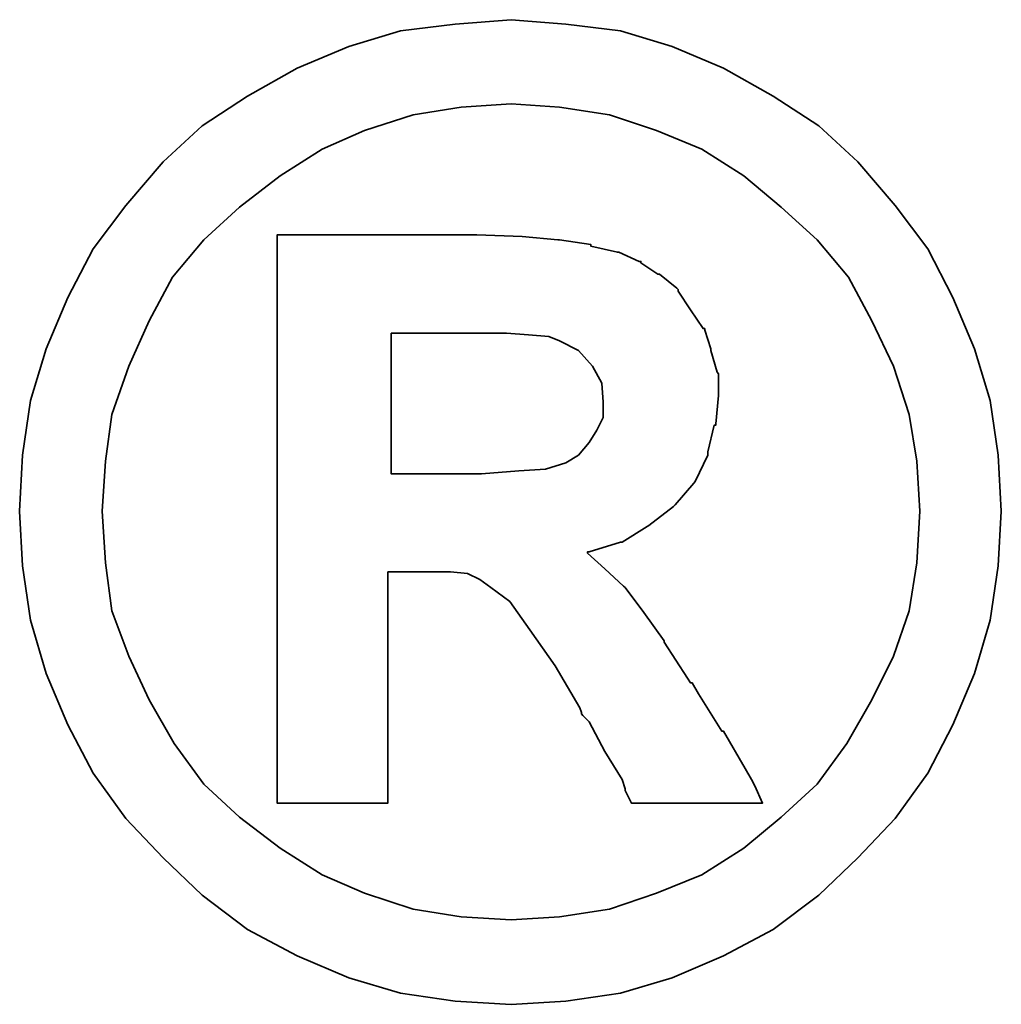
# Model space of a CAD drawing. Extents: x -262 to 1060, y 79 to 210.
# Tile 46 of 48: x 1042.43 to 1043.73, y 144.83 to 146.13. Entities that reach past the tile are written whole.
import ezdxf

# ---------------------------------------------------------------- set-up
doc = ezdxf.new("R2010")
doc.units = 0
doc.header["$MEASUREMENT"] = 0
doc.layers.add('DIM', color=4, linetype='CONTINUOUS')
doc.layers.add('layer 1', color=7, linetype='CONTINUOUS')

# ---------------------------------------------------------------- blocks, each defined once
blk = doc.blocks.new('TBI MOTION logo(完整正式版)')
at = {"layer": 'layer 1', "color": 22, "lineweight": 35}
for points, knots in [([(81.20634, 4.98624), (81.20634, 4.98624), (81.18649, 5.32862), (81.18649, 5.32862), (81.18649, 5.32862), (81.18649, 5.32862), (81.13886, 5.66206), (81.13886, 5.66206), (81.13886, 5.66206), (81.13886, 5.66206), (81.04359, 5.97764), (81.04359, 5.97764), (81.04359, 5.97764), (81.04359, 5.97764), (80.91061, 6.29124), (80.91061, 6.29124), (80.91061, 6.29124), (80.91061, 6.29124), (80.75778, 6.58697), (80.75778, 6.58697), (80.75778, 6.58697), (80.75778, 6.58697), (80.5593, 6.85294), (80.5593, 6.85294), (80.5593, 6.85294), (80.5593, 6.85294), (80.33105, 7.1189), (80.33105, 7.1189), (80.33105, 7.1189), (80.33105, 7.1189), (80.09287, 7.33921), (80.09287, 7.33921), (80.09287, 7.33921), (80.09287, 7.33921), (79.815, 7.51982), (79.815, 7.51982), (79.815, 7.51982), (79.815, 7.51982), (79.51133, 7.69051), (79.51133, 7.69051), (79.51133, 7.69051), (79.51133, 7.69051), (79.19773, 7.8235), (79.19773, 7.8235), (79.19773, 7.8235), (79.19773, 7.8235), (78.88215, 7.91877), (78.88215, 7.91877), (78.88215, 7.91877), (78.88215, 7.91877), (78.54871, 7.95846), (78.54871, 7.95846), (78.54871, 7.95846), (78.54871, 7.95846), (78.21526, 7.98625), (78.21526, 7.98625), (78.21526, 7.98625), (78.21526, 7.98625), (77.87388, 7.95846), (77.87388, 7.95846), (77.87388, 7.95846), (77.87388, 7.95846), (77.54044, 7.91877), (77.54044, 7.91877), (77.54044, 7.91877), (77.54044, 7.91877), (77.22485, 7.8235), (77.22485, 7.8235), (77.22485, 7.8235), (77.22485, 7.8235), (76.91027, 7.69051), (76.91027, 7.69051), (76.91027, 7.69051), (76.91027, 7.69051), (76.6056, 7.51982), (76.6056, 7.51982), (76.6056, 7.51982), (76.6056, 7.51982), (76.32972, 7.33921), (76.32972, 7.33921), (76.32972, 7.33921), (76.32972, 7.33921), (76.09154, 7.1189), (76.09154, 7.1189), (76.09154, 7.1189), (76.09154, 7.1189), (75.86329, 6.85294), (75.86329, 6.85294), (75.86329, 6.85294), (75.86329, 6.85294), (75.66382, 6.58697), (75.66382, 6.58697), (75.66382, 6.58697), (75.66382, 6.58697), (75.51099, 6.29124), (75.51099, 6.29124), (75.51099, 6.29124), (75.51099, 6.29124), (75.37702, 5.97764), (75.37702, 5.97764), (75.37702, 5.97764), (75.37702, 5.97764), (75.28175, 5.66206), (75.28175, 5.66206), (75.28175, 5.66206), (75.28175, 5.66206), (75.23411, 5.32862), (75.23411, 5.32862), (75.23411, 5.32862), (75.23411, 5.32862), (75.21625, 4.98624), (75.21625, 4.98624), (75.21625, 4.98624), (75.21625, 4.98624), (75.23411, 4.6528), (75.23411, 4.6528), (75.23411, 4.6528), (75.23411, 4.6528), (75.28175, 4.32035), (75.28175, 4.32035), (75.28175, 4.32035), (75.28175, 4.32035), (75.37702, 3.99583), (75.37702, 3.99583), (75.37702, 3.99583), (75.37702, 3.99583), (75.51099, 3.68224), (75.51099, 3.68224), (75.51099, 3.68224), (75.51099, 3.68224), (75.66382, 3.38749), (75.66382, 3.38749), (75.66382, 3.38749), (75.66382, 3.38749), (75.86329, 3.10963), (75.86329, 3.10963), (75.86329, 3.10963), (75.86329, 3.10963), (76.09154, 2.87145), (76.09154, 2.87145), (76.09154, 2.87145), (76.09154, 2.87145), (76.32972, 2.6432), (76.32972, 2.6432), (76.32972, 2.6432), (76.32972, 2.6432), (76.6056, 2.43381), (76.6056, 2.43381), (76.6056, 2.43381), (76.6056, 2.43381), (76.91027, 2.27205), (76.91027, 2.27205), (76.91027, 2.27205), (76.91027, 2.27205), (77.22485, 2.13906), (77.22485, 2.13906), (77.22485, 2.13906), (77.22485, 2.13906), (77.54044, 2.0438), (77.54044, 2.0438), (77.54044, 2.0438), (77.54044, 2.0438), (77.87388, 1.99616), (77.87388, 1.99616), (77.87388, 1.99616), (77.87388, 1.99616), (78.21526, 1.97631), (78.21526, 1.97631), (78.21526, 1.97631), (78.21526, 1.97631), (78.54871, 1.99616), (78.54871, 1.99616), (78.54871, 1.99616), (78.54871, 1.99616), (78.88215, 2.0438), (78.88215, 2.0438), (78.88215, 2.0438), (78.88215, 2.0438), (79.19773, 2.13906), (79.19773, 2.13906), (79.19773, 2.13906), (79.19773, 2.13906), (79.51133, 2.27205), (79.51133, 2.27205), (79.51133, 2.27205), (79.51133, 2.27205), (79.815, 2.43381), (79.815, 2.43381), (79.815, 2.43381), (79.815, 2.43381), (80.09287, 2.6432), (80.09287, 2.6432), (80.09287, 2.6432), (80.09287, 2.6432), (80.33105, 2.87145), (80.33105, 2.87145), (80.33105, 2.87145), (80.33105, 2.87145), (80.5593, 3.10963), (80.5593, 3.10963), (80.5593, 3.10963), (80.5593, 3.10963), (80.75778, 3.38749), (80.75778, 3.38749), (80.75778, 3.38749), (80.75778, 3.38749), (80.91061, 3.68224), (80.91061, 3.68224), (80.91061, 3.68224), (80.91061, 3.68224), (81.04359, 3.99583), (81.04359, 3.99583), (81.04359, 3.99583), (81.04359, 3.99583), (81.13886, 4.32035), (81.13886, 4.32035), (81.13886, 4.32035), (81.13886, 4.32035), (81.18649, 4.6528), (81.18649, 4.6528), (81.18649, 4.6528), (81.18649, 4.6528), (81.20634, 4.98624), (81.20634, 4.98624)], [0, 0, 0, 0, 0.0178571, 0.0178571, 0.0178571, 0.0178571, 0.0357143, 0.0357143, 0.0357143, 0.0357143, 0.0535714, 0.0535714, 0.0535714, 0.0535714, 0.0714286, 0.0714286, 0.0714286, 0.0714286, 0.0892857, 0.0892857, 0.0892857, 0.0892857, 0.1071429, 0.1071429, 0.1071429, 0.1071429, 0.125, 0.125, 0.125, 0.125, 0.1428571, 0.1428571, 0.1428571, 0.1428571, 0.1607143, 0.1607143, 0.1607143, 0.1607143, 0.1785714, 0.1785714, 0.1785714, 0.1785714, 0.1964286, 0.1964286, 0.1964286, 0.1964286, 0.2142857, 0.2142857, 0.2142857, 0.2142857, 0.2321429, 0.2321429, 0.2321429, 0.2321429, 0.25, 0.25, 0.25, 0.25, 0.2678571, 0.2678571, 0.2678571, 0.2678571, 0.2857143, 0.2857143, 0.2857143, 0.2857143, 0.3035714, 0.3035714, 0.3035714, 0.3035714, 0.3214286, 0.3214286, 0.3214286, 0.3214286, 0.3392857, 0.3392857, 0.3392857, 0.3392857, 0.3571429, 0.3571429, 0.3571429, 0.3571429, 0.375, 0.375, 0.375, 0.375, 0.3928571, 0.3928571, 0.3928571, 0.3928571, 0.4107143, 0.4107143, 0.4107143, 0.4107143, 0.4285714, 0.4285714, 0.4285714, 0.4285714, 0.4464286, 0.4464286, 0.4464286, 0.4464286, 0.4642857, 0.4642857, 0.4642857, 0.4642857, 0.4821429, 0.4821429, 0.4821429, 0.4821429, 0.5, 0.5, 0.5, 0.5, 0.5178571, 0.5178571, 0.5178571, 0.5178571, 0.5357143, 0.5357143, 0.5357143, 0.5357143, 0.5535714, 0.5535714, 0.5535714, 0.5535714, 0.5714286, 0.5714286, 0.5714286, 0.5714286, 0.5892857, 0.5892857, 0.5892857, 0.5892857, 0.6071429, 0.6071429, 0.6071429, 0.6071429, 0.625, 0.625, 0.625, 0.625, 0.6428571, 0.6428571, 0.6428571, 0.6428571, 0.6607143, 0.6607143, 0.6607143, 0.6607143, 0.6785714, 0.6785714, 0.6785714, 0.6785714, 0.6964286, 0.6964286, 0.6964286, 0.6964286, 0.7142857, 0.7142857, 0.7142857, 0.7142857, 0.7321429, 0.7321429, 0.7321429, 0.7321429, 0.75, 0.75, 0.75, 0.75, 0.7678571, 0.7678571, 0.7678571, 0.7678571, 0.7857143, 0.7857143, 0.7857143, 0.7857143, 0.8035714, 0.8035714, 0.8035714, 0.8035714, 0.8214286, 0.8214286, 0.8214286, 0.8214286, 0.8392857, 0.8392857, 0.8392857, 0.8392857, 0.8571429, 0.8571429, 0.8571429, 0.8571429, 0.875, 0.875, 0.875, 0.875, 0.8928571, 0.8928571, 0.8928571, 0.8928571, 0.9107143, 0.9107143, 0.9107143, 0.9107143, 0.9285714, 0.9285714, 0.9285714, 0.9285714, 0.9464286, 0.9464286, 0.9464286, 0.9464286, 0.9642857, 0.9642857, 0.9642857, 0.9642857, 0.9821429, 0.9821429, 0.9821429, 0.9821429, 1, 1, 1, 1]), ([(80.71014, 4.98624), (80.71014, 4.98624), (80.69129, 5.29091), (80.69129, 5.29091), (80.69129, 5.29091), (80.69129, 5.29091), (80.64464, 5.57672), (80.64464, 5.57672), (80.64464, 5.57672), (80.64464, 5.57672), (80.54937, 5.87245), (80.54937, 5.87245), (80.54937, 5.87245), (80.54937, 5.87245), (80.41639, 6.14833), (80.41639, 6.14833), (80.41639, 6.14833), (80.41639, 6.14833), (80.27349, 6.41429), (80.27349, 6.41429), (80.27349, 6.41429), (80.27349, 6.41429), (80.08295, 6.64255), (80.08295, 6.64255), (80.08295, 6.64255), (80.08295, 6.64255), (79.86264, 6.84301), (79.86264, 6.84301), (79.86264, 6.84301), (79.86264, 6.84301), (79.63439, 7.03355), (79.63439, 7.03355), (79.63439, 7.03355), (79.63439, 7.03355), (79.37835, 7.1963), (79.37835, 7.1963), (79.37835, 7.1963), (79.37835, 7.1963), (79.10246, 7.30944), (79.10246, 7.30944), (79.10246, 7.30944), (79.10246, 7.30944), (78.81665, 7.40471), (78.81665, 7.40471), (78.81665, 7.40471), (78.81665, 7.40471), (78.511, 7.45234), (78.511, 7.45234), (78.511, 7.45234), (78.511, 7.45234), (78.21526, 7.47219), (78.21526, 7.47219), (78.21526, 7.47219), (78.21526, 7.47219), (77.9106, 7.45234), (77.9106, 7.45234), (77.9106, 7.45234), (77.9106, 7.45234), (77.61685, 7.40471), (77.61685, 7.40471), (77.61685, 7.40471), (77.61685, 7.40471), (77.32012, 7.30944), (77.32012, 7.30944), (77.32012, 7.30944), (77.32012, 7.30944), (77.06309, 7.1963), (77.06309, 7.1963), (77.06309, 7.1963), (77.06309, 7.1963), (76.80606, 7.03355), (76.80606, 7.03355), (76.80606, 7.03355), (76.80606, 7.03355), (76.55797, 6.84301), (76.55797, 6.84301), (76.55797, 6.84301), (76.55797, 6.84301), (76.34063, 6.64255), (76.34063, 6.64255), (76.34063, 6.64255), (76.34063, 6.64255), (76.1491, 6.41429), (76.1491, 6.41429), (76.1491, 6.41429), (76.1491, 6.41429), (76.0062, 6.14833), (76.0062, 6.14833), (76.0062, 6.14833), (76.0062, 6.14833), (75.88314, 5.87245), (75.88314, 5.87245), (75.88314, 5.87245), (75.88314, 5.87245), (75.77794, 5.57672), (75.77794, 5.57672), (75.77794, 5.57672), (75.77794, 5.57672), (75.73924, 5.29091), (75.73924, 5.29091), (75.73924, 5.29091), (75.73924, 5.29091), (75.72039, 4.98624), (75.72039, 4.98624), (75.72039, 4.98624), (75.72039, 4.98624), (75.73924, 4.67165), (75.73924, 4.67165), (75.73924, 4.67165), (75.73924, 4.67165), (75.77794, 4.37791), (75.77794, 4.37791), (75.77794, 4.37791), (75.77794, 4.37791), (75.88314, 4.10102), (75.88314, 4.10102), (75.88314, 4.10102), (75.88314, 4.10102), (76.0062, 3.83407), (76.0062, 3.83407), (76.0062, 3.83407), (76.0062, 3.83407), (76.15902, 3.56811), (76.15902, 3.56811), (76.15902, 3.56811), (76.15902, 3.56811), (76.34063, 3.32001), (76.34063, 3.32001), (76.34063, 3.32001), (76.34063, 3.32001), (76.55797, 3.11955), (76.55797, 3.11955), (76.55797, 3.11955), (76.55797, 3.11955), (76.80606, 2.92901), (76.80606, 2.92901), (76.80606, 2.92901), (76.80606, 2.92901), (77.06309, 2.76725), (77.06309, 2.76725), (77.06309, 2.76725), (77.06309, 2.76725), (77.32012, 2.65412), (77.32012, 2.65412), (77.32012, 2.65412), (77.32012, 2.65412), (77.61685, 2.55786), (77.61685, 2.55786), (77.61685, 2.55786), (77.61685, 2.55786), (77.9106, 2.51022), (77.9106, 2.51022), (77.9106, 2.51022), (77.9106, 2.51022), (78.21526, 2.49137), (78.21526, 2.49137), (78.21526, 2.49137), (78.21526, 2.49137), (78.511, 2.51022), (78.511, 2.51022), (78.511, 2.51022), (78.511, 2.51022), (78.81665, 2.55786), (78.81665, 2.55786), (78.81665, 2.55786), (78.81665, 2.55786), (79.10246, 2.65412), (79.10246, 2.65412), (79.10246, 2.65412), (79.10246, 2.65412), (79.37835, 2.76725), (79.37835, 2.76725), (79.37835, 2.76725), (79.37835, 2.76725), (79.63439, 2.92901), (79.63439, 2.92901), (79.63439, 2.92901), (79.63439, 2.92901), (79.86264, 3.11955), (79.86264, 3.11955), (79.86264, 3.11955), (79.86264, 3.11955), (80.08295, 3.32001), (80.08295, 3.32001), (80.08295, 3.32001), (80.08295, 3.32001), (80.26356, 3.56811), (80.26356, 3.56811), (80.26356, 3.56811), (80.26356, 3.56811), (80.41639, 3.83407), (80.41639, 3.83407), (80.41639, 3.83407), (80.41639, 3.83407), (80.54937, 4.10102), (80.54937, 4.10102), (80.54937, 4.10102), (80.54937, 4.10102), (80.64464, 4.37791), (80.64464, 4.37791), (80.64464, 4.37791), (80.64464, 4.37791), (80.69129, 4.67165), (80.69129, 4.67165), (80.69129, 4.67165), (80.69129, 4.67165), (80.71014, 4.98624), (80.71014, 4.98624)], [0, 0, 0, 0, 0.0192308, 0.0192308, 0.0192308, 0.0192308, 0.0384615, 0.0384615, 0.0384615, 0.0384615, 0.0576923, 0.0576923, 0.0576923, 0.0576923, 0.0769231, 0.0769231, 0.0769231, 0.0769231, 0.0961538, 0.0961538, 0.0961538, 0.0961538, 0.1153846, 0.1153846, 0.1153846, 0.1153846, 0.1346154, 0.1346154, 0.1346154, 0.1346154, 0.1538462, 0.1538462, 0.1538462, 0.1538462, 0.1730769, 0.1730769, 0.1730769, 0.1730769, 0.1923077, 0.1923077, 0.1923077, 0.1923077, 0.2115385, 0.2115385, 0.2115385, 0.2115385, 0.2307692, 0.2307692, 0.2307692, 0.2307692, 0.25, 0.25, 0.25, 0.25, 0.2692308, 0.2692308, 0.2692308, 0.2692308, 0.2884615, 0.2884615, 0.2884615, 0.2884615, 0.3076923, 0.3076923, 0.3076923, 0.3076923, 0.3269231, 0.3269231, 0.3269231, 0.3269231, 0.3461538, 0.3461538, 0.3461538, 0.3461538, 0.3653846, 0.3653846, 0.3653846, 0.3653846, 0.3846154, 0.3846154, 0.3846154, 0.3846154, 0.4038462, 0.4038462, 0.4038462, 0.4038462, 0.4230769, 0.4230769, 0.4230769, 0.4230769, 0.4423077, 0.4423077, 0.4423077, 0.4423077, 0.4615385, 0.4615385, 0.4615385, 0.4615385, 0.4807692, 0.4807692, 0.4807692, 0.4807692, 0.5, 0.5, 0.5, 0.5, 0.5192308, 0.5192308, 0.5192308, 0.5192308, 0.5384615, 0.5384615, 0.5384615, 0.5384615, 0.5576923, 0.5576923, 0.5576923, 0.5576923, 0.5769231, 0.5769231, 0.5769231, 0.5769231, 0.5961538, 0.5961538, 0.5961538, 0.5961538, 0.6153846, 0.6153846, 0.6153846, 0.6153846, 0.6346154, 0.6346154, 0.6346154, 0.6346154, 0.6538462, 0.6538462, 0.6538462, 0.6538462, 0.6730769, 0.6730769, 0.6730769, 0.6730769, 0.6923077, 0.6923077, 0.6923077, 0.6923077, 0.7115385, 0.7115385, 0.7115385, 0.7115385, 0.7307692, 0.7307692, 0.7307692, 0.7307692, 0.75, 0.75, 0.75, 0.75, 0.7692308, 0.7692308, 0.7692308, 0.7692308, 0.7884615, 0.7884615, 0.7884615, 0.7884615, 0.8076923, 0.8076923, 0.8076923, 0.8076923, 0.8269231, 0.8269231, 0.8269231, 0.8269231, 0.8461538, 0.8461538, 0.8461538, 0.8461538, 0.8653846, 0.8653846, 0.8653846, 0.8653846, 0.8846154, 0.8846154, 0.8846154, 0.8846154, 0.9038462, 0.9038462, 0.9038462, 0.9038462, 0.9230769, 0.9230769, 0.9230769, 0.9230769, 0.9423077, 0.9423077, 0.9423077, 0.9423077, 0.9615385, 0.9615385, 0.9615385, 0.9615385, 0.9807692, 0.9807692, 0.9807692, 0.9807692, 1, 1, 1, 1]), ([(76.78721, 3.2823), (76.78721, 3.2823), (76.78721, 3.32001), (76.78721, 3.32001), (76.78721, 3.32001), (76.78721, 3.32001), (76.78721, 3.42422), (76.78721, 3.42422), (76.78721, 3.42422), (76.78721, 3.42422), (76.78721, 3.59689), (76.78721, 3.59689), (76.78721, 3.59689), (76.78721, 3.59689), (76.78721, 3.80529), (76.78721, 3.80529), (76.78721, 3.80529), (76.78721, 3.80529), (76.78721, 4.0524), (76.78721, 4.0524), (76.78721, 4.0524), (76.78721, 4.0524), (76.78721, 4.32035), (76.78721, 4.32035), (76.78721, 4.32035), (76.78721, 4.32035), (76.78721, 4.92868), (76.78721, 4.92868), (76.78721, 4.92868), (76.78721, 4.92868), (76.78721, 5.53801), (76.78721, 5.53801), (76.78721, 5.53801), (76.78721, 5.53801), (76.78721, 5.82482), (76.78721, 5.82482), (76.78721, 5.82482), (76.78721, 5.82482), (76.78721, 6.07291), (76.78721, 6.07291), (76.78721, 6.07291), (76.78721, 6.07291), (76.78721, 6.30017), (76.78721, 6.30017), (76.78721, 6.30017), (76.78721, 6.30017), (76.78721, 6.45399), (76.78721, 6.45399), (76.78721, 6.45399), (76.78721, 6.45399), (76.78721, 6.5572), (76.78721, 6.5572), (76.78721, 6.5572), (76.78721, 6.5572), (76.78721, 6.59689), (76.78721, 6.59689), (76.78721, 6.59689), (76.78721, 6.59689), (76.78721, 6.67232), (76.78721, 6.67232), (76.78721, 6.67232), (76.78721, 6.67232), (76.8537, 6.67232), (76.8537, 6.67232), (76.8537, 6.67232), (76.8537, 6.67232), (76.87355, 6.67232), (76.87355, 6.67232), (76.87355, 6.67232), (76.87355, 6.67232), (76.91027, 6.67232), (76.91027, 6.67232), (76.91027, 6.67232), (76.91027, 6.67232), (77.04424, 6.67232), (77.04424, 6.67232), (77.04424, 6.67232), (77.04424, 6.67232), (77.22485, 6.67232), (77.22485, 6.67232), (77.22485, 6.67232), (77.22485, 6.67232), (77.43524, 6.67232), (77.43524, 6.67232), (77.43524, 6.67232), (77.43524, 6.67232), (77.65357, 6.67232), (77.65357, 6.67232), (77.65357, 6.67232), (77.65357, 6.67232), (77.82625, 6.67232), (77.82625, 6.67232), (77.82625, 6.67232), (77.82625, 6.67232), (77.94037, 6.67232), (77.94037, 6.67232), (77.94037, 6.67232), (77.94037, 6.67232), (77.97709, 6.67232), (77.97709, 6.67232), (77.97709, 6.67232), (77.97709, 6.67232), (77.99694, 6.67232), (77.99694, 6.67232), (77.99694, 6.67232), (77.99694, 6.67232), (78.00686, 6.67232), (78.00686, 6.67232), (78.00686, 6.67232), (78.00686, 6.67232), (78.28275, 6.6624), (78.28275, 6.6624), (78.28275, 6.6624), (78.28275, 6.6624), (78.50107, 6.64255), (78.50107, 6.64255), (78.50107, 6.64255), (78.50107, 6.64255), (78.511, 6.64255), (78.511, 6.64255), (78.511, 6.64255), (78.511, 6.64255), (78.70154, 6.61476), (78.70154, 6.61476), (78.70154, 6.61476), (78.70154, 6.61476), (78.70154, 6.60483), (78.70154, 6.60483), (78.70154, 6.60483), (78.70154, 6.60483), (78.86429, 6.56713), (78.86429, 6.56713), (78.86429, 6.56713), (78.86429, 6.56713), (78.87223, 6.56713), (78.87223, 6.56713), (78.87223, 6.56713), (78.87223, 6.56713), (78.99727, 6.51056), (78.99727, 6.51056), (78.99727, 6.51056), (78.99727, 6.51056), (79.00719, 6.51056), (79.00719, 6.51056), (79.00719, 6.51056), (79.00719, 6.51056), (79.00719, 6.50162), (79.00719, 6.50162), (79.00719, 6.50162), (79.00719, 6.50162), (79.1104, 6.43415), (79.1104, 6.43415), (79.1104, 6.43415), (79.1104, 6.43415), (79.12132, 6.43415), (79.12132, 6.43415), (79.12132, 6.43415), (79.12132, 6.43415), (79.22552, 6.34781), (79.22552, 6.34781), (79.22552, 6.34781), (79.22552, 6.34781), (79.23544, 6.33888), (79.23544, 6.33888), (79.23544, 6.33888), (79.23544, 6.33888), (79.23544, 6.32895), (79.23544, 6.32895), (79.23544, 6.32895), (79.23544, 6.32895), (79.31087, 6.21483), (79.31087, 6.21483), (79.31087, 6.21483), (79.31087, 6.21483), (79.38629, 6.1007), (79.38629, 6.1007), (79.38629, 6.1007), (79.38629, 6.1007), (79.3972, 6.1007), (79.3972, 6.1007), (79.3972, 6.1007), (79.3972, 6.1007), (79.3972, 6.09078), (79.3972, 6.09078), (79.3972, 6.09078), (79.3972, 6.09078), (79.43392, 5.97764), (79.43392, 5.97764), (79.43392, 5.97764), (79.43392, 5.97764), (79.43392, 5.96772), (79.43392, 5.96772), (79.43392, 5.96772), (79.43392, 5.96772), (79.47362, 5.83474), (79.47362, 5.83474), (79.47362, 5.83474), (79.47362, 5.83474), (79.48156, 5.82482), (79.48156, 5.82482), (79.48156, 5.82482), (79.48156, 5.82482), (79.48156, 5.69977), (79.48156, 5.69977), (79.48156, 5.69977), (79.48156, 5.69977), (79.48156, 5.69183), (79.48156, 5.69183), (79.48156, 5.69183), (79.48156, 5.69183), (79.4637, 5.51915), (79.4637, 5.51915), (79.4637, 5.51915), (79.4637, 5.51915), (79.4637, 5.51122), (79.4637, 5.51122), (79.4637, 5.51122), (79.4637, 5.51122), (79.45377, 5.51122), (79.45377, 5.51122), (79.45377, 5.51122), (79.45377, 5.51122), (79.41507, 5.34847), (79.41507, 5.34847), (79.41507, 5.34847), (79.41507, 5.34847), (79.41507, 5.33854), (79.41507, 5.33854), (79.41507, 5.33854), (79.41507, 5.33854), (79.41507, 5.32862), (79.41507, 5.32862), (79.41507, 5.32862), (79.41507, 5.32862), (79.33865, 5.16785), (79.33865, 5.16785), (79.33865, 5.16785), (79.33865, 5.16785), (79.33071, 5.15693), (79.33071, 5.15693), (79.33071, 5.15693), (79.33071, 5.15693), (79.2156, 5.02495), (79.2156, 5.02495), (79.2156, 5.02495), (79.2156, 5.02495), (79.20567, 5.01502), (79.20567, 5.01502), (79.20567, 5.01502), (79.20567, 5.01502), (79.05483, 4.89991), (79.05483, 4.89991), (79.05483, 4.89991), (79.05483, 4.89991), (79.04491, 4.89197), (79.04491, 4.89197), (79.04491, 4.89197), (79.04491, 4.89197), (78.89208, 4.7967), (78.89208, 4.7967), (78.89208, 4.7967), (78.89208, 4.7967), (78.88215, 4.7967), (78.88215, 4.7967), (78.88215, 4.7967), (78.88215, 4.7967), (78.69161, 4.73913), (78.69161, 4.73913), (78.69161, 4.73913), (78.69161, 4.73913), (78.68169, 4.73913), (78.68169, 4.73913), (78.68169, 4.73913), (78.68169, 4.73913), (78.68169, 4.72921), (78.68169, 4.72921), (78.68169, 4.72921), (78.68169, 4.72921), (78.78688, 4.63394), (78.78688, 4.63394), (78.78688, 4.63394), (78.78688, 4.63394), (78.902, 4.52875), (78.902, 4.52875), (78.902, 4.52875), (78.902, 4.52875), (78.91093, 4.52081), (78.91093, 4.52081), (78.91093, 4.52081), (78.91093, 4.52081), (79.02506, 4.36798), (79.02506, 4.36798), (79.02506, 4.36798), (79.02506, 4.36798), (79.1501, 4.1953), (79.1501, 4.1953), (79.1501, 4.1953), (79.1501, 4.1953), (79.1501, 4.18736), (79.1501, 4.18736), (79.1501, 4.18736), (79.1501, 4.18736), (79.29201, 3.96705), (79.29201, 3.96705), (79.29201, 3.96705), (79.29201, 3.96705), (79.31087, 3.93828), (79.31087, 3.93828), (79.31087, 3.93828), (79.31087, 3.93828), (79.32079, 3.93828), (79.32079, 3.93828), (79.32079, 3.93828), (79.32079, 3.93828), (79.3585, 3.87178), (79.3585, 3.87178), (79.3585, 3.87178), (79.3585, 3.87178), (79.50141, 3.64353), (79.50141, 3.64353), (79.50141, 3.64353), (79.50141, 3.64353), (79.51133, 3.64353), (79.51133, 3.64353), (79.51133, 3.64353), (79.51133, 3.64353), (79.64431, 3.41528), (79.64431, 3.41528), (79.64431, 3.41528), (79.64431, 3.41528), (79.68202, 3.3478), (79.68202, 3.3478), (79.68202, 3.3478), (79.68202, 3.3478), (79.70187, 3.31009), (79.70187, 3.31009), (79.70187, 3.31009), (79.70187, 3.31009), (79.7495, 3.2049), (79.7495, 3.2049), (79.7495, 3.2049), (79.7495, 3.2049), (79.64431, 3.2049), (79.64431, 3.2049), (79.64431, 3.2049), (79.64431, 3.2049), (79.62546, 3.2049), (79.62546, 3.2049), (79.62546, 3.2049), (79.62546, 3.2049), (79.53912, 3.2049), (79.53912, 3.2049), (79.53912, 3.2049), (79.53912, 3.2049), (79.31087, 3.2049), (79.31087, 3.2049), (79.31087, 3.2049), (79.31087, 3.2049), (79.08262, 3.2049), (79.08262, 3.2049), (79.08262, 3.2049), (79.08262, 3.2049), (79.00719, 3.2049), (79.00719, 3.2049), (79.00719, 3.2049), (79.00719, 3.2049), (78.98735, 3.2049), (78.98735, 3.2049), (78.98735, 3.2049), (78.98735, 3.2049), (78.94964, 3.2049), (78.94964, 3.2049), (78.94964, 3.2049), (78.94964, 3.2049), (78.92979, 3.24459), (78.92979, 3.24459), (78.92979, 3.24459), (78.92979, 3.24459), (78.91093, 3.2823), (78.91093, 3.2823), (78.91093, 3.2823), (78.91093, 3.2823), (78.91093, 3.29223), (78.91093, 3.29223), (78.91093, 3.29223), (78.91093, 3.29223), (78.89208, 3.3478), (78.89208, 3.3478), (78.89208, 3.3478), (78.89208, 3.3478), (78.78688, 3.52048), (78.78688, 3.52048), (78.78688, 3.52048), (78.78688, 3.52048), (78.69161, 3.7001), (78.69161, 3.7001), (78.69161, 3.7001), (78.69161, 3.7001), (78.6539, 3.7388), (78.6539, 3.7388), (78.6539, 3.7388), (78.6539, 3.7388), (78.64398, 3.74873), (78.64398, 3.74873), (78.64398, 3.74873), (78.64398, 3.74873), (78.64398, 3.75766), (78.64398, 3.75766), (78.64398, 3.75766), (78.64398, 3.75766), (78.63405, 3.78644), (78.63405, 3.78644), (78.63405, 3.78644), (78.63405, 3.78644), (78.48321, 4.04347), (78.48321, 4.04347), (78.48321, 4.04347), (78.48321, 4.04347), (78.33038, 4.2618), (78.33038, 4.2618), (78.33038, 4.2618), (78.33038, 4.2618), (78.20732, 4.43447), (78.20732, 4.43447), (78.20732, 4.43447), (78.20732, 4.43447), (78.09221, 4.52081), (78.09221, 4.52081), (78.09221, 4.52081), (78.09221, 4.52081), (78.02472, 4.56845), (78.02472, 4.56845), (78.02472, 4.56845), (78.02472, 4.56845), (77.9493, 4.60616), (77.9493, 4.60616), (77.9493, 4.60616), (77.9493, 4.60616), (77.8451, 4.61608), (77.8451, 4.61608), (77.8451, 4.61608), (77.8451, 4.61608), (77.71113, 4.61608), (77.71113, 4.61608), (77.71113, 4.61608), (77.71113, 4.61608), (77.69128, 4.61608), (77.69128, 4.61608), (77.69128, 4.61608), (77.69128, 4.61608), (77.67342, 4.61608), (77.67342, 4.61608), (77.67342, 4.61608), (77.67342, 4.61608), (77.5583, 4.61608), (77.5583, 4.61608), (77.5583, 4.61608), (77.5583, 4.61608), (77.46303, 4.61608), (77.46303, 4.61608), (77.46303, 4.61608), (77.46303, 4.61608), (77.46303, 4.54761), (77.46303, 4.54761), (77.46303, 4.54761), (77.46303, 4.54761), (77.46303, 4.47318), (77.46303, 4.47318), (77.46303, 4.47318), (77.46303, 4.47318), (77.46303, 4.24294), (77.46303, 4.24294), (77.46303, 4.24294), (77.46303, 4.24294), (77.46303, 3.99583), (77.46303, 3.99583), (77.46303, 3.99583), (77.46303, 3.99583), (77.46303, 3.72888), (77.46303, 3.72888), (77.46303, 3.72888), (77.46303, 3.72888), (77.46303, 3.51055), (77.46303, 3.51055), (77.46303, 3.51055), (77.46303, 3.51055), (77.46303, 3.42422), (77.46303, 3.42422), (77.46303, 3.42422), (77.46303, 3.42422), (77.46303, 3.35773), (77.46303, 3.35773), (77.46303, 3.35773), (77.46303, 3.35773), (77.46303, 3.30017), (77.46303, 3.30017), (77.46303, 3.30017), (77.46303, 3.30017), (77.46303, 3.2823), (77.46303, 3.2823), (77.46303, 3.2823), (77.46303, 3.2823), (77.46303, 3.2049), (77.46303, 3.2049), (77.46303, 3.2049), (77.46303, 3.2049), (77.39753, 3.2049), (77.39753, 3.2049), (77.39753, 3.2049), (77.39753, 3.2049), (77.37768, 3.2049), (77.37768, 3.2049), (77.37768, 3.2049), (77.37768, 3.2049), (77.32012, 3.2049), (77.32012, 3.2049), (77.32012, 3.2049), (77.32012, 3.2049), (77.12165, 3.2049), (77.12165, 3.2049), (77.12165, 3.2049), (77.12165, 3.2049), (76.94897, 3.2049), (76.94897, 3.2049), (76.94897, 3.2049), (76.94897, 3.2049), (76.8924, 3.2049), (76.8924, 3.2049), (76.8924, 3.2049), (76.8924, 3.2049), (76.8537, 3.2049), (76.8537, 3.2049), (76.8537, 3.2049), (76.8537, 3.2049), (76.78721, 3.2049), (76.78721, 3.2049), (76.78721, 3.2049), (76.78721, 3.2049), (76.78721, 3.2823), (76.78721, 3.2823)], [0, 0, 0, 0, 0.0074074, 0.0074074, 0.0074074, 0.0074074, 0.0148148, 0.0148148, 0.0148148, 0.0148148, 0.0222222, 0.0222222, 0.0222222, 0.0222222, 0.0296296, 0.0296296, 0.0296296, 0.0296296, 0.037037, 0.037037, 0.037037, 0.037037, 0.0444444, 0.0444444, 0.0444444, 0.0444444, 0.0518519, 0.0518519, 0.0518519, 0.0518519, 0.0592593, 0.0592593, 0.0592593, 0.0592593, 0.0666667, 0.0666667, 0.0666667, 0.0666667, 0.0740741, 0.0740741, 0.0740741, 0.0740741, 0.0814815, 0.0814815, 0.0814815, 0.0814815, 0.0888889, 0.0888889, 0.0888889, 0.0888889, 0.0962963, 0.0962963, 0.0962963, 0.0962963, 0.1037037, 0.1037037, 0.1037037, 0.1037037, 0.1111111, 0.1111111, 0.1111111, 0.1111111, 0.1185185, 0.1185185, 0.1185185, 0.1185185, 0.1259259, 0.1259259, 0.1259259, 0.1259259, 0.1333333, 0.1333333, 0.1333333, 0.1333333, 0.1407407, 0.1407407, 0.1407407, 0.1407407, 0.1481481, 0.1481481, 0.1481481, 0.1481481, 0.1555556, 0.1555556, 0.1555556, 0.1555556, 0.162963, 0.162963, 0.162963, 0.162963, 0.1703704, 0.1703704, 0.1703704, 0.1703704, 0.1777778, 0.1777778, 0.1777778, 0.1777778, 0.1851852, 0.1851852, 0.1851852, 0.1851852, 0.1925926, 0.1925926, 0.1925926, 0.1925926, 0.2, 0.2, 0.2, 0.2, 0.2074074, 0.2074074, 0.2074074, 0.2074074, 0.2148148, 0.2148148, 0.2148148, 0.2148148, 0.2222222, 0.2222222, 0.2222222, 0.2222222, 0.2296296, 0.2296296, 0.2296296, 0.2296296, 0.237037, 0.237037, 0.237037, 0.237037, 0.2444444, 0.2444444, 0.2444444, 0.2444444, 0.2518519, 0.2518519, 0.2518519, 0.2518519, 0.2592593, 0.2592593, 0.2592593, 0.2592593, 0.2666667, 0.2666667, 0.2666667, 0.2666667, 0.2740741, 0.2740741, 0.2740741, 0.2740741, 0.2814815, 0.2814815, 0.2814815, 0.2814815, 0.2888889, 0.2888889, 0.2888889, 0.2888889, 0.2962963, 0.2962963, 0.2962963, 0.2962963, 0.3037037, 0.3037037, 0.3037037, 0.3037037, 0.3111111, 0.3111111, 0.3111111, 0.3111111, 0.3185185, 0.3185185, 0.3185185, 0.3185185, 0.3259259, 0.3259259, 0.3259259, 0.3259259, 0.3333333, 0.3333333, 0.3333333, 0.3333333, 0.3407407, 0.3407407, 0.3407407, 0.3407407, 0.3481481, 0.3481481, 0.3481481, 0.3481481, 0.3555556, 0.3555556, 0.3555556, 0.3555556, 0.362963, 0.362963, 0.362963, 0.362963, 0.3703704, 0.3703704, 0.3703704, 0.3703704, 0.3777778, 0.3777778, 0.3777778, 0.3777778, 0.3851852, 0.3851852, 0.3851852, 0.3851852, 0.3925926, 0.3925926, 0.3925926, 0.3925926, 0.4, 0.4, 0.4, 0.4, 0.4074074, 0.4074074, 0.4074074, 0.4074074, 0.4148148, 0.4148148, 0.4148148, 0.4148148, 0.4222222, 0.4222222, 0.4222222, 0.4222222, 0.4296296, 0.4296296, 0.4296296, 0.4296296, 0.437037, 0.437037, 0.437037, 0.437037, 0.4444444, 0.4444444, 0.4444444, 0.4444444, 0.4518519, 0.4518519, 0.4518519, 0.4518519, 0.4592593, 0.4592593, 0.4592593, 0.4592593, 0.4666667, 0.4666667, 0.4666667, 0.4666667, 0.4740741, 0.4740741, 0.4740741, 0.4740741, 0.4814815, 0.4814815, 0.4814815, 0.4814815, 0.4888889, 0.4888889, 0.4888889, 0.4888889, 0.4962963, 0.4962963, 0.4962963, 0.4962963, 0.5037037, 0.5037037, 0.5037037, 0.5037037, 0.5111111, 0.5111111, 0.5111111, 0.5111111, 0.5185185, 0.5185185, 0.5185185, 0.5185185, 0.5259259, 0.5259259, 0.5259259, 0.5259259, 0.5333333, 0.5333333, 0.5333333, 0.5333333, 0.5407407, 0.5407407, 0.5407407, 0.5407407, 0.5481481, 0.5481481, 0.5481481, 0.5481481, 0.5555556, 0.5555556, 0.5555556, 0.5555556, 0.562963, 0.562963, 0.562963, 0.562963, 0.5703704, 0.5703704, 0.5703704, 0.5703704, 0.5777778, 0.5777778, 0.5777778, 0.5777778, 0.5851852, 0.5851852, 0.5851852, 0.5851852, 0.5925926, 0.5925926, 0.5925926, 0.5925926, 0.6, 0.6, 0.6, 0.6, 0.6074074, 0.6074074, 0.6074074, 0.6074074, 0.6148148, 0.6148148, 0.6148148, 0.6148148, 0.6222222, 0.6222222, 0.6222222, 0.6222222, 0.6296296, 0.6296296, 0.6296296, 0.6296296, 0.637037, 0.637037, 0.637037, 0.637037, 0.6444444, 0.6444444, 0.6444444, 0.6444444, 0.6518519, 0.6518519, 0.6518519, 0.6518519, 0.6592593, 0.6592593, 0.6592593, 0.6592593, 0.6666667, 0.6666667, 0.6666667, 0.6666667, 0.6740741, 0.6740741, 0.6740741, 0.6740741, 0.6814815, 0.6814815, 0.6814815, 0.6814815, 0.6888889, 0.6888889, 0.6888889, 0.6888889, 0.6962963, 0.6962963, 0.6962963, 0.6962963, 0.7037037, 0.7037037, 0.7037037, 0.7037037, 0.7111111, 0.7111111, 0.7111111, 0.7111111, 0.7185185, 0.7185185, 0.7185185, 0.7185185, 0.7259259, 0.7259259, 0.7259259, 0.7259259, 0.7333333, 0.7333333, 0.7333333, 0.7333333, 0.7407407, 0.7407407, 0.7407407, 0.7407407, 0.7481481, 0.7481481, 0.7481481, 0.7481481, 0.7555556, 0.7555556, 0.7555556, 0.7555556, 0.762963, 0.762963, 0.762963, 0.762963, 0.7703704, 0.7703704, 0.7703704, 0.7703704, 0.7777778, 0.7777778, 0.7777778, 0.7777778, 0.7851852, 0.7851852, 0.7851852, 0.7851852, 0.7925926, 0.7925926, 0.7925926, 0.7925926, 0.8, 0.8, 0.8, 0.8, 0.8074074, 0.8074074, 0.8074074, 0.8074074, 0.8148148, 0.8148148, 0.8148148, 0.8148148, 0.8222222, 0.8222222, 0.8222222, 0.8222222, 0.8296296, 0.8296296, 0.8296296, 0.8296296, 0.837037, 0.837037, 0.837037, 0.837037, 0.8444444, 0.8444444, 0.8444444, 0.8444444, 0.8518519, 0.8518519, 0.8518519, 0.8518519, 0.8592593, 0.8592593, 0.8592593, 0.8592593, 0.8666667, 0.8666667, 0.8666667, 0.8666667, 0.8740741, 0.8740741, 0.8740741, 0.8740741, 0.8814815, 0.8814815, 0.8814815, 0.8814815, 0.8888889, 0.8888889, 0.8888889, 0.8888889, 0.8962963, 0.8962963, 0.8962963, 0.8962963, 0.9037037, 0.9037037, 0.9037037, 0.9037037, 0.9111111, 0.9111111, 0.9111111, 0.9111111, 0.9185185, 0.9185185, 0.9185185, 0.9185185, 0.9259259, 0.9259259, 0.9259259, 0.9259259, 0.9333333, 0.9333333, 0.9333333, 0.9333333, 0.9407407, 0.9407407, 0.9407407, 0.9407407, 0.9481481, 0.9481481, 0.9481481, 0.9481481, 0.9555556, 0.9555556, 0.9555556, 0.9555556, 0.962963, 0.962963, 0.962963, 0.962963, 0.9703704, 0.9703704, 0.9703704, 0.9703704, 0.9777778, 0.9777778, 0.9777778, 0.9777778, 0.9851852, 0.9851852, 0.9851852, 0.9851852, 0.9925926, 0.9925926, 0.9925926, 0.9925926, 1, 1, 1, 1]), ([(77.48288, 6.07291), (77.48288, 6.07291), (77.48288, 5.99551), (77.48288, 5.99551), (77.48288, 5.99551), (77.48288, 5.99551), (77.48288, 5.82482), (77.48288, 5.82482), (77.48288, 5.82482), (77.48288, 5.82482), (77.48288, 5.63328), (77.48288, 5.63328), (77.48288, 5.63328), (77.48288, 5.63328), (77.48288, 5.46358), (77.48288, 5.46358), (77.48288, 5.46358), (77.48288, 5.46358), (77.48288, 5.29091), (77.48288, 5.29091), (77.48288, 5.29091), (77.48288, 5.29091), (77.48288, 5.21449), (77.48288, 5.21449), (77.48288, 5.21449), (77.48288, 5.21449), (77.50074, 5.21449), (77.50074, 5.21449), (77.50074, 5.21449), (77.50074, 5.21449), (77.71113, 5.21449), (77.71113, 5.21449), (77.71113, 5.21449), (77.71113, 5.21449), (77.94037, 5.21449), (77.94037, 5.21449), (77.94037, 5.21449), (77.94037, 5.21449), (78.01579, 5.21449), (78.01579, 5.21449), (78.01579, 5.21449), (78.01579, 5.21449), (78.03465, 5.21449), (78.03465, 5.21449), (78.03465, 5.21449), (78.03465, 5.21449), (78.2629, 5.23335), (78.2629, 5.23335), (78.2629, 5.23335), (78.2629, 5.23335), (78.42565, 5.24327), (78.42565, 5.24327), (78.42565, 5.24327), (78.42565, 5.24327), (78.54871, 5.28098), (78.54871, 5.28098), (78.54871, 5.28098), (78.54871, 5.28098), (78.62611, 5.32862), (78.62611, 5.32862), (78.62611, 5.32862), (78.62611, 5.32862), (78.69161, 5.40503), (78.69161, 5.40503), (78.69161, 5.40503), (78.69161, 5.40503), (78.73925, 5.48145), (78.73925, 5.48145), (78.73925, 5.48145), (78.73925, 5.48145), (78.77696, 5.55885), (78.77696, 5.55885), (78.77696, 5.55885), (78.77696, 5.55885), (78.77696, 5.65214), (78.77696, 5.65214), (78.77696, 5.65214), (78.77696, 5.65214), (78.76902, 5.76726), (78.76902, 5.76726), (78.76902, 5.76726), (78.76902, 5.76726), (78.71146, 5.87245), (78.71146, 5.87245), (78.71146, 5.87245), (78.71146, 5.87245), (78.62611, 5.96772), (78.62611, 5.96772), (78.62611, 5.96772), (78.62611, 5.96772), (78.511, 6.02528), (78.511, 6.02528), (78.511, 6.02528), (78.511, 6.02528), (78.44451, 6.05306), (78.44451, 6.05306), (78.44451, 6.05306), (78.44451, 6.05306), (78.32046, 6.06299), (78.32046, 6.06299), (78.32046, 6.06299), (78.32046, 6.06299), (78.18748, 6.07291), (78.18748, 6.07291), (78.18748, 6.07291), (78.18748, 6.07291), (77.99694, 6.07291), (77.99694, 6.07291), (77.99694, 6.07291), (77.99694, 6.07291), (77.97709, 6.07291), (77.97709, 6.07291), (77.97709, 6.07291), (77.97709, 6.07291), (77.90167, 6.07291), (77.90167, 6.07291), (77.90167, 6.07291), (77.90167, 6.07291), (77.69128, 6.07291), (77.69128, 6.07291), (77.69128, 6.07291), (77.69128, 6.07291), (77.50074, 6.07291), (77.50074, 6.07291), (77.50074, 6.07291), (77.50074, 6.07291), (77.48288, 6.07291), (77.48288, 6.07291)], [0, 0, 0, 0, 0.03125, 0.03125, 0.03125, 0.03125, 0.0625, 0.0625, 0.0625, 0.0625, 0.09375, 0.09375, 0.09375, 0.09375, 0.125, 0.125, 0.125, 0.125, 0.15625, 0.15625, 0.15625, 0.15625, 0.1875, 0.1875, 0.1875, 0.1875, 0.21875, 0.21875, 0.21875, 0.21875, 0.25, 0.25, 0.25, 0.25, 0.28125, 0.28125, 0.28125, 0.28125, 0.3125, 0.3125, 0.3125, 0.3125, 0.34375, 0.34375, 0.34375, 0.34375, 0.375, 0.375, 0.375, 0.375, 0.40625, 0.40625, 0.40625, 0.40625, 0.4375, 0.4375, 0.4375, 0.4375, 0.46875, 0.46875, 0.46875, 0.46875, 0.5, 0.5, 0.5, 0.5, 0.53125, 0.53125, 0.53125, 0.53125, 0.5625, 0.5625, 0.5625, 0.5625, 0.59375, 0.59375, 0.59375, 0.59375, 0.625, 0.625, 0.625, 0.625, 0.65625, 0.65625, 0.65625, 0.65625, 0.6875, 0.6875, 0.6875, 0.6875, 0.71875, 0.71875, 0.71875, 0.71875, 0.75, 0.75, 0.75, 0.75, 0.78125, 0.78125, 0.78125, 0.78125, 0.8125, 0.8125, 0.8125, 0.8125, 0.84375, 0.84375, 0.84375, 0.84375, 0.875, 0.875, 0.875, 0.875, 0.90625, 0.90625, 0.90625, 0.90625, 0.9375, 0.9375, 0.9375, 0.9375, 0.96875, 0.96875, 0.96875, 0.96875, 1, 1, 1, 1])]:
    blk.add_open_spline(points, degree=3, knots=knots, dxfattribs=at)

msp = doc.modelspace()

# ---------------------------------------------------------------- block references
at = {"layer": 'DIM', "xscale": 0.2159999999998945, "yscale": 0.2159999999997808, "zscale": 0.216}
msp.add_blockref('TBI MOTION logo(完整正式版)', (1026.1866, 144.4047), dxfattribs=at)

doc.saveas('drawing.dxf')
